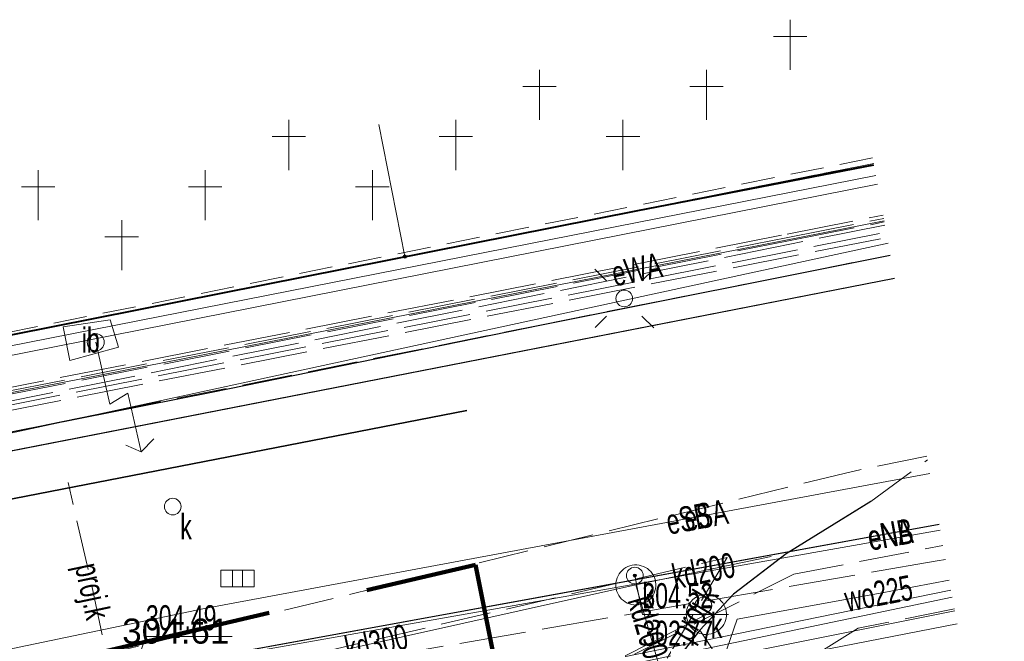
# Model space of a CAD drawing. Header units: metres. Extents: x 6567444 to 13135881, y 5574237 to 11149086.
# Tile 183 of 191: x 6567916 to 6567945, y 5574579 to 5574598. Entities that reach past the tile are written whole.
import ezdxf
from ezdxf.enums import TextEntityAlignment as Align

# ---------------------------------------------------------------- set-up
doc = ezdxf.new("R2010")
doc.units = ezdxf.units.M
for name, pattern in [('2.0_1.0', [3, 2, -1]), ('L_0_03', [1, 0.5, -0.5]), ('L_0_04', [1.5, 1, -0.5]), ('L_0_06', [2, 1.5, -0.5]), ('L_2_50', [2.5, 2, -0.5])]:
    doc.linetypes.add(name, pattern=pattern)
for name, color, linetype, lineweight in [('EGB_DzialkaEwidencyjna', 7, 'Continuous', 18), ('EGB_Klasouzytek', 92, 'Continuous', 18), ('EGB_KonturUzytkuGruntowego', 92, 'Continuous', 18), ('EGB_PunktGraniczny', 7, 'Continuous', 18), ('GES_InneUrzadzeniaTowarzyszace', 7, 'Continuous', 18), ('GES_InneUrzadzeniaTowarzyszace_P', 7, 'Continuous', 18), ('GES_PrzewodElektroenergetyczny', 1, 'Continuous', 18), ('GES_PrzewodElektroenergetyczny_Projektowany', 7, 'Continuous', 18), ('GES_PrzewodKanalizacyjny', 36, 'Continuous', 18), ('GES_PrzewodKanalizacyjny_Projektowany', 7, 'Continuous', 18), ('GES_PrzewodTelekomunikacyjny', 30, 'Continuous', 18), ('GES_PrzewodWodociagowy', 5, 'Continuous', 18), ('GES_Rzedna', 7, 'Continuous', 18), ('GES_UrzadzeniaSiecElektroenergetyczna_P', 7, 'Continuous', 18), ('GES_UrzadzeniaSiecKanalizacyjna_P', 7, 'Continuous', 18), ('KR_ObiektKarto', 7, 'Continuous', 18), ('MP_LINIE_REGULAC', 135, 'Continuous', 40), ('OT_Budowle', 7, 'Continuous', 18), ('OT_Komunikacja', 7, 'Continuous', 18), ('OT_ZagospodarowanieTerenu', 7, 'Continuous', 18), ('OTRS', 7, 'Continuous', 13), ('OTRS_O', 7, 'Continuous', 20), ('Z_ZAKRES', 214, 'Continuous', 90)]:
    doc.layers.add(name, color=color, linetype=linetype, lineweight=lineweight)
doc.styles.add('BDOT', font='arial.ttf', dxfattribs={"width": 0.9})
doc.styles.get("Standard").update_dxf_attribs({"font": 'arial.ttf'})

# ---------------------------------------------------------------- blocks, each defined once
blk = doc.blocks.new('L_0_02_2')
at = {"color": 0}
blk.add_point((0, 0), dxfattribs=at)
blk = doc.blocks.new('L_0_02_1')
at = {"color": 0}
blk.add_point((0, 0), dxfattribs=at)
blk = doc.blocks.new('OTZC_S')
at = {"color": 0, "linetype": 'Continuous', "lineweight": 18, "flags": 128}
for points in [[(0, 3), (0, 0)], [(-1, 2), (1, 2)]]:
    blk.add_lwpolyline(points, dxfattribs=at)
blk = doc.blocks.new('EGPG_N')
at = {"linetype": 'Continuous', "lineweight": 13}
blk.add_hatch(color=0, dxfattribs=at).paths.add_polyline_path([(0, -0.1, 1), (0, 0.1, 1)])
at = {"color": 0, "linetype": 'Continuous', "lineweight": 13}
blk.add_circle((0, 0), 0.1, dxfattribs=at)
blk = doc.blocks.new('other_SUPY')
at = {"color": 0, "linetype": 'Continuous', "lineweight": 18, "flags": 128}
for points in [[(-1.2, 7), (-2.1, 6.4)], [(0, 0), (0, 3.8), (-1.2, 3.4), (-1.2, 7)], [(-1.2, 7), (-0.4, 6.4)]]:
    blk.add_lwpolyline(points, dxfattribs=at)
at = {"color": 0, "linetype": 'Continuous', "lineweight": 18}
blk.add_circle((0, 0), 0.51, dxfattribs=at)
blk = doc.blocks.new('other_SUPW_O')
at = {"color": 0, "linetype": 'Continuous', "lineweight": 18}
blk.add_circle((0, 0), 0.5, dxfattribs=at)
blk = doc.blocks.new('other_SUPS01_05')
at = {"linetype": 'Continuous', "lineweight": 13}
blk.add_hatch(color=0, dxfattribs=at).paths.add_polyline_path([(0, -0.091, 1), (0, 0.091, 1)])
at = {"color": 0, "linetype": 'Continuous', "lineweight": 13}
blk.add_circle((0, 0), 0.0906, dxfattribs=at)
blk = doc.blocks.new('other_SUEO')
at = {"color": 0, "linetype": 'Continuous', "lineweight": 18, "flags": 128}
for points in [[(-1.06, 1.06), (-1.76, 1.76)], [(1.76, 1.76), (1.06, 1.06)], [(-1.74, -1.74), (-1.06, -1.06)], [(1.06, -1.06), (1.76, -1.76)]]:
    blk.add_lwpolyline(points, dxfattribs=at)
at = {"color": 0, "linetype": 'Continuous', "lineweight": 18}
blk.add_circle((0, 0), 0.5, dxfattribs=at)
blk = doc.blocks.new('other_SUKK')
at = {"color": 0, "linetype": 'Continuous', "lineweight": 18, "flags": 128}
blk.add_lwpolyline([(1, 0.5), (1, -0.5), (-1, -0.5), (-1, 0.5), (1, 0.5)], close=True, dxfattribs=at)
for points in [[(-0.3, 0.5), (-0.3, -0.5)], [(0.3, 0.5), (0.3, -0.5)]]:
    blk.add_lwpolyline(points, dxfattribs=at)
blk = doc.blocks.new('OTRS')
at = {"layer": 'OTRS', "color": 0, "lineweight": -3, "const_width": 0.09}
blk.add_lwpolyline([(-0.045, 0, 1), (0.045, 0, 1)], format="xyb", close=True, dxfattribs=at)
at = {"layer": 'OTRS_O', "color": 0, "style": 'BDOT'}
blk.add_attdef('RZEDNA', (0.514, 0.515), '', height=1.5, dxfattribs=at)
blk = doc.blocks.new('_MDCP')
at = {"layer": 'EGB_DzialkaEwidencyjna', "linetype": 'CONTINUOUS', "lineweight": 18}
for p, q in [((6567927.24, 5574590.43), (6567926.461, 5574594.382)), ((6567926.461, 5574594.382), (6567927.24, 5574590.43)), ((6567927.24, 5574590.43), (6567941.268, 5574593.214)), ((6567941.268, 5574593.214), (6567927.24, 5574590.43)), ((6567844.36, 5574573.98), (6567927.24, 5574590.43)), ((6567848.19, 5574557.83), (6567844.36, 5574573.98)), ((6567870.09, 5574563.29), (6567848.19, 5574557.83))]:
    blk.add_line(p, q, dxfattribs=at)
at = {"layer": 'EGB_Klasouzytek', "lineweight": 18}
for points in [[(6567941.268, 5574593.214), (6567927.24, 5574590.43), (6567926.461, 5574594.382)], [(6567926.461, 5574594.382), (6567927.24, 5574590.43)], [(6567848.19, 5574557.83), (6567844.36, 5574573.98), (6567927.24, 5574590.43), (6567941.268, 5574593.214)], [(6567927.24, 5574590.43), (6567844.36, 5574573.98), (6567843.24, 5574578.729)]]:
    blk.add_lwpolyline(points, dxfattribs=at)
at = {"layer": 'EGB_KonturUzytkuGruntowego', "linetype": 'L_0_03', "lineweight": 18}
for points in [[(6567801.199, 5574570.822), (6567802.86, 5574569.02), (6567804.83, 5574568.19), (6567806.57, 5574567.77), (6567808.43, 5574567.42), (6567810.41, 5574567.57), (6567821.43, 5574569.65), (6567844.36, 5574573.98), (6567927.24, 5574590.43), (6567941.268, 5574593.214)], [(6567941.268, 5574593.214), (6567927.24, 5574590.43), (6567844.36, 5574573.98), (6567843.24, 5574578.729)]]:
    blk.add_lwpolyline(points, dxfattribs=at)
at = {"layer": 'EGB_PunktGraniczny'}
blk.add_point((6567927.24, 5574590.43), dxfattribs=at)
at = {"layer": 'GES_InneUrzadzeniaTowarzyszace', "color": 36, "linetype": 'Continuous', "lineweight": 18, "flags": 128}
for points in [[(6567934.089, 5574580.003), (6567934.022, 5574580.014), (6567933.956, 5574580.033), (6567933.892, 5574580.059), (6567933.832, 5574580.091), (6567933.776, 5574580.131), (6567933.725, 5574580.177), (6567933.68, 5574580.228), (6567933.64, 5574580.284), (6567933.607, 5574580.344), (6567933.582, 5574580.408), (6567933.564, 5574580.474), (6567933.553, 5574580.541), (6567933.55, 5574580.61), (6567933.555, 5574580.678), (6567933.568, 5574580.745), (6567933.588, 5574580.811), (6567933.616, 5574580.873), (6567933.65, 5574580.933), (6567933.692, 5574580.987), (6567933.739, 5574581.037), (6567933.791, 5574581.081), (6567933.848, 5574581.119), (6567933.909, 5574581.15), (6567933.974, 5574581.174), (6567934.04, 5574581.19), (6567934.108, 5574581.199), (6567934.177, 5574581.2), (6567934.245, 5574581.193), (6567934.312, 5574581.178), (6567934.376, 5574581.156), (6567934.438, 5574581.126), (6567934.496, 5574581.09), (6567934.55, 5574581.047), (6567934.598, 5574580.999), (6567934.641, 5574580.945), (6567934.677, 5574580.887), (6567934.706, 5574580.825), (6567934.728, 5574580.76), (6567934.743, 5574580.693), (6567934.749, 5574580.625), (6567934.748, 5574580.557), (6567934.74, 5574580.489), (6567934.723, 5574580.422), (6567934.699, 5574580.358), (6567934.668, 5574580.297), (6567934.63, 5574580.24), (6567934.586, 5574580.188), (6567934.536, 5574580.141), (6567934.481, 5574580.1), (6567934.422, 5574580.065), (6567934.359, 5574580.038), (6567934.293, 5574580.018), (6567934.226, 5574580.005), (6567934.158, 5574580)], [(6567936.199, 5574579.123), (6567936.132, 5574579.134), (6567936.066, 5574579.153), (6567936.002, 5574579.179), (6567935.942, 5574579.211), (6567935.886, 5574579.251), (6567935.835, 5574579.297), (6567935.79, 5574579.348), (6567935.75, 5574579.404), (6567935.717, 5574579.464), (6567935.692, 5574579.528), (6567935.674, 5574579.594), (6567935.663, 5574579.661), (6567935.66, 5574579.73), (6567935.665, 5574579.798), (6567935.678, 5574579.865), (6567935.698, 5574579.931), (6567935.726, 5574579.993), (6567935.76, 5574580.053), (6567935.802, 5574580.107), (6567935.849, 5574580.157), (6567935.901, 5574580.201), (6567935.958, 5574580.239), (6567936.019, 5574580.27), (6567936.084, 5574580.294), (6567936.15, 5574580.31), (6567936.218, 5574580.319), (6567936.287, 5574580.32), (6567936.355, 5574580.313), (6567936.422, 5574580.298), (6567936.486, 5574580.276), (6567936.548, 5574580.246), (6567936.606, 5574580.21), (6567936.66, 5574580.167), (6567936.708, 5574580.119), (6567936.751, 5574580.065), (6567936.787, 5574580.007), (6567936.816, 5574579.945), (6567936.838, 5574579.88), (6567936.853, 5574579.813), (6567936.859, 5574579.745), (6567936.858, 5574579.677), (6567936.85, 5574579.609), (6567936.833, 5574579.542), (6567936.809, 5574579.478), (6567936.778, 5574579.417), (6567936.74, 5574579.36), (6567936.696, 5574579.308), (6567936.646, 5574579.261), (6567936.591, 5574579.22), (6567936.532, 5574579.185), (6567936.469, 5574579.158), (6567936.403, 5574579.138), (6567936.336, 5574579.125), (6567936.268, 5574579.12)]]:
    blk.add_lwpolyline(points, close=True, dxfattribs=at)
at = {"layer": 'GES_PrzewodElektroenergetyczny', "color": 1, "linetype": 'Continuous', "lineweight": 18}
for points in [[(6567854.441, 5574575.414), (6567856.874, 5574575.978), (6567862.006, 5574576.919), (6567870.963, 5574578.849), (6567902.742, 5574585.189), (6567914.018, 5574587.483), (6567941.332, 5574592.856)], [(6567941.38, 5574592.595), (6567902.361, 5574584.882), (6567889.885, 5574582.404), (6567876.293, 5574579.69), (6567870.773, 5574578.604), (6567862.051, 5574576.703), (6567858.921, 5574575.516)], [(6567843.851, 5574572.022), (6567846.504, 5574572.507), (6567904.056, 5574584.117), (6567941.577, 5574591.503)], [(6567941.7, 5574590.826), (6567913.546, 5574584.736), (6567896.457, 5574581.162), (6567869.797, 5574575.977), (6567836.168, 5574569.49), (6567832.242, 5574569.66), (6567816.374, 5574566.316), (6567813.013, 5574566.911), (6567806.73, 5574571.862)], [(6567880.97, 5574577.88), (6567941.889, 5574589.782)], [(6567880.97, 5574577.88), (6567941.889, 5574589.782)], [(6567881.006, 5574577.874), (6567941.891, 5574589.768)], [(6567883.78, 5574572.13), (6567885.17, 5574572.41), (6567887.27, 5574572.5), (6567892.06, 5574574.15), (6567906.27, 5574576.77), (6567921.24, 5574579.9), (6567942.947, 5574583.937)], [(6567885.17, 5574572.41), (6567892.06, 5574574.15), (6567906.27, 5574576.77), (6567921.24, 5574579.9), (6567942.947, 5574583.937)], [(6567943.254, 5574582.239), (6567909.127, 5574576.204), (6567889.67, 5574572.763), (6567874.092, 5574569.903), (6567866.549, 5574568.127), (6567863.2, 5574565.721), (6567847.979, 5574563.389), (6567834.386, 5574560.54), (6567829.197, 5574557.801), (6567825.396, 5574554.557), (6567825.286, 5574554.465), (6567823.983, 5574553.351), (6567823.887, 5574553.328), (6567823.56, 5574553.266), (6567822.367, 5574553.026), (6567822.149, 5574553.016), (6567821.707, 5574552.996), (6567817.963, 5574552.826), (6567817.484, 5574552.804), (6567812.181, 5574552.562), (6567800.221, 5574552.715), (6567799.811, 5574552.733), (6567793.499, 5574551.393)], [(6567867.94, 5574568.33), (6567873.881, 5574569.658), (6567880.075, 5574570.908), (6567909.127, 5574576.204), (6567943.222, 5574582.416)], [(6567867.94, 5574568.33), (6567873.911, 5574569.652), (6567880.105, 5574570.902), (6567928.942, 5574579.805), (6567930.594, 5574580.106), (6567943.224, 5574582.408)], [(6567943.578, 5574580.45), (6567880.22, 5574567.52)], [(6567943.578, 5574580.45), (6567880.22, 5574567.52)], [(6567838.664, 5574557.463), (6567839.429, 5574557.634), (6567846.812, 5574559.385), (6567851.645, 5574560.446), (6567868.123, 5574564.188), (6567878.034, 5574566.506), (6567891.189, 5574569.42), (6567902.264, 5574571.789), (6567930.529, 5574577.195), (6567943.691, 5574579.824)]]:
    blk.add_lwpolyline(points, dxfattribs=at)
at = {"layer": 'GES_PrzewodElektroenergetyczny_Projektowany', "color": 1, "linetype": 'L_2_50', "lineweight": 18}
for points in [[(6567835.82, 5574577.334), (6567836.49, 5574576.76), (6567840.91, 5574573.83), (6567846.45, 5574572.91), (6567907.11, 5574584.87), (6567938.68, 5574591.1), (6567941.548, 5574591.666)], [(6567941.601, 5574591.372), (6567938.76, 5574590.8), (6567914.57, 5574585.93), (6567846.504, 5574572.507), (6567844.52, 5574571.99), (6567821.82, 5574566.24), (6567812.21, 5574565.66), (6567801.39, 5574565.29), (6567790.924, 5574562.714)], [(6567835.57, 5574577.287), (6567836.36, 5574576.61), (6567840.84, 5574573.64), (6567846.51, 5574572.71), (6567910.21, 5574585.28), (6567938.72, 5574590.9), (6567941.584, 5574591.465)], [(6567835.687, 5574577.309), (6567836.42, 5574576.68), (6567840.87, 5574573.74), (6567846.47, 5574572.81), (6567910.19, 5574585.38), (6567938.7, 5574591), (6567941.566, 5574591.566)], [(6567836.71, 5574574.06), (6567839.44, 5574572.75), (6567846.51, 5574571.6), (6567864.66, 5574574.57), (6567902.69, 5574583.47), (6567941.64, 5574591.154)], [(6567836.75, 5574573.88), (6567839.39, 5574572.61), (6567846.51, 5574571.44), (6567864.69, 5574574.42), (6567902.72, 5574583.32), (6567941.668, 5574591.002)], [(6567943.412, 5574581.367), (6567943.17, 5574581.32), (6567913.09, 5574576.12), (6567888.01, 5574572.01), (6567877.14, 5574569.91), (6567875.36, 5574567.7), (6567875.01, 5574566.91), (6567863.39, 5574564.59), (6567846.75, 5574561.93), (6567839.02, 5574560.65), (6567829.79, 5574558.45), (6567816.07, 5574555.81), (6567793.454, 5574551.595)]]:
    blk.add_lwpolyline(points, dxfattribs=at)
at = {"layer": 'GES_PrzewodKanalizacyjny', "color": 36, "linetype": 'Continuous', "lineweight": 18, "flags": 128}
for points in [[(6567938.2, 5574581.45), (6567934.15, 5574580.6)], [(6567934.15, 5574580.6), (6567918.62, 5574577.14)], [(6567934.15, 5574580.6), (6567934.88, 5574578.07)], [(6567936.26, 5574579.72), (6567921.631, 5574572.271)]]:
    blk.add_lwpolyline(points, dxfattribs=at)
at = {"layer": 'GES_PrzewodKanalizacyjny_Projektowany', "color": 36, "linetype": 'L_0_06', "lineweight": 18, "flags": 128}
for points in [[(6567918.59, 5574577.15), (6567917.83, 5574580.76), (6567917.16, 5574583.67)], [(6567936.88, 5574581.42), (6567934.91, 5574578.11)]]:
    blk.add_lwpolyline(points, dxfattribs=at)
at = {"layer": 'GES_PrzewodKanalizacyjny_Projektowany', "color": 36, "linetype": 'L_0_06', "lineweight": 18}
for points in [[(6567796.266, 5574539.236), (6567832.48, 5574547.32), (6567854.13, 5574556.3), (6567878.83, 5574561.85), (6567921.59, 5574572.26), (6567938.88, 5574580.92), (6567943.337, 5574581.783)], [(6567802.897, 5574571.142), (6567804.15, 5574570.77), (6567822.57, 5574570.72), (6567823.94, 5574565.73), (6567834.83, 5574555.79), (6567851.21, 5574561.61), (6567874.07, 5574567.2), (6567898.27, 5574572.78), (6567918.59, 5574577.15), (6567936.88, 5574581.42)]]:
    blk.add_lwpolyline(points, dxfattribs=at)
at = {"layer": 'GES_PrzewodTelekomunikacyjny', "color": 30, "linetype": 'Continuous', "lineweight": 18}
for points in [[(6567943.617, 5574580.235), (6567928.625, 5574577.107), (6567926.389, 5574577.084), (6567901.645, 5574572.089), (6567892.736, 5574570.263), (6567886.856, 5574570.805)], [(6567943.761, 5574579.441), (6567935.678, 5574577.863), (6567928.387, 5574576.441)]]:
    blk.add_lwpolyline(points, dxfattribs=at)
at = {"layer": 'GES_PrzewodWodociagowy', "color": 5, "linetype": 'Continuous', "lineweight": 18}
blk.add_lwpolyline([(6567933.69, 5574572.61), (6567934.41, 5574572.79), (6567936.88, 5574578.71), (6567937.18, 5574579.58), (6567941.41, 5574580.35), (6567943.524, 5574580.749)], dxfattribs=at)
at = {"layer": 'GES_Rzedna', "color": 7, "linetype": 'Continuous', "lineweight": 13, "flags": 128}
for points in [[(6567936.923, 5574579.718), (6567934.345, 5574579.718), (6567934.12, 5574580.88)], [(6567922.066, 5574579.058), (6567919.488, 5574579.058), (6567918.706, 5574576.81)]]:
    blk.add_lwpolyline(points, dxfattribs=at)
at = {"layer": 'MP_LINIE_REGULAC', "linetype": 'Continuous'}
blk.add_lwpolyline([(6567844.36, 5574573.98), (6567934.21, 5574591.81), (6567941.275, 5574593.175)], dxfattribs=at)
at = {"layer": 'OT_Budowle', "color": 7, "linetype": 'Continuous', "lineweight": 18, "flags": 128}
blk.add_lwpolyline([(6567918.42, 5574588.54), (6567918.67, 5574587.72), (6567917.21, 5574587.32), (6567917.01, 5574588.33)], close=True, dxfattribs=at)
at = {"layer": 'OT_Komunikacja', "color": 7, "linetype": 'L_0_06', "lineweight": 18}
for points in [[(6567942.853, 5574584.454), (6567940.68, 5574584.01), (6567940.636, 5574584.001), (6567918.52, 5574578.59)], [(6567874.02, 5574577.02), (6567892.11, 5574580.6), (6567914.54, 5574585), (6567931.33, 5574588.39), (6567941.764, 5574590.47)], [(6567943.681, 5574579.884), (6567941.661, 5574579.48), (6567940.8, 5574579.31), (6567937.41, 5574577.176), (6567936.068, 5574579.252), (6567937.072, 5574580.324), (6567938.645, 5574581.53), (6567941.18, 5574583.103), (6567942.874, 5574584.342)]]:
    blk.add_lwpolyline(points, dxfattribs=at)
at = {"layer": 'OT_Komunikacja', "color": 7, "linetype": 'Continuous', "lineweight": 25}
blk.add_lwpolyline([(6567854.93, 5574573.143), (6567914.54, 5574585), (6567921.452, 5574586.376), (6567931.33, 5574588.39), (6567941.764, 5574590.47)], dxfattribs=at)
at = {"layer": 'OT_Komunikacja', "color": 7, "linetype": 'Continuous', "lineweight": 35, "flags": 128}
blk.add_lwpolyline([(6567855.267, 5574571.468), (6567876.105, 5574575.485), (6567894.87, 5574579.39), (6567914.46, 5574582.98), (6567929.09, 5574585.82)], dxfattribs=at)
at = {"layer": 'OT_Komunikacja', "color": 7, "linetype": 'Continuous', "lineweight": 25, "flags": 128}
blk.add_lwpolyline([(6567941.18, 5574583.103), (6567938.645, 5574581.53), (6567937.072, 5574580.324), (6567936.068, 5574579.252), (6567935.057, 5574577.956)], dxfattribs=at)
at = {"layer": 'OT_Komunikacja', "color": 7, "linetype": 'L_0_04', "lineweight": 18, "flags": 128}
blk.add_lwpolyline([(6567932.764, 5574571.191), (6567933.236, 5574573.791), (6567934.068, 5574576.226), (6567935.057, 5574577.956), (6567936.068, 5574579.252), (6567937.41, 5574577.176), (6567937.165, 5574576.599), (6567935.94, 5574574.207), (6567937.598, 5574565.706), (6567949.198, 5574505.377), (6567949.626, 5574503.011), (6567950.592, 5574497.882), (6567953.228, 5574484.471), (6567950.887, 5574485.819), (6567934.801, 5574567.894), (6567933.063, 5574567.551), (6567932.756, 5574569.563)], close=True, dxfattribs=at)
at = {"layer": 'OT_ZagospodarowanieTerenu', "color": 7, "linetype": 'L_0_04', "lineweight": 18}
blk.add_lwpolyline([(6567941.236, 5574593.386), (6567890.367, 5574583.106), (6567889.432, 5574587.417)], dxfattribs=at)
at = {"layer": 'Z_ZAKRES', "linetype": '2.0_1.0', "lineweight": 140, "ltscale": 3}
blk.add_lwpolyline([(6567820.407, 5574555.719), (6567847.232, 5574561.997), (6567929.356, 5574581.206), (6567956.443, 5574443.911), (6567955.827, 5574425.481), (6567951.015, 5574407.07), (6567933.777, 5574381.866), (6567907.312, 5574367.318), (6567855.739, 5574355.65), (6567852.582, 5574378.747), (6567848.105, 5574411.572), (6567841.693, 5574438.994), (6567818.946, 5574517.253)], close=True, dxfattribs=at)
at = {"layer": 'EGB_DzialkaEwidencyjna', "linetype": 'Continuous', "xscale": 0.5, "yscale": 0.5, "zscale": 0.5}
for name, rotation in [('L_0_02_2', 101.15), ('L_0_02_1', 191.23), ('L_0_02_2', 11.23), ('L_0_02_1', 101.15), ('L_0_02_2', 191.23), ('L_0_02_1', 11.23)]:
    blk.add_blockref(name, (6567927.24, 5574590.43), dxfattribs=dict(at, rotation=rotation))
at = {"layer": 'EGB_PunktGraniczny', "linetype": 'Continuous', "xscale": 0.5, "yscale": 0.5, "zscale": 0.5}
blk.add_blockref('EGPG_N', (6567927.24, 5574590.43), dxfattribs=at)
at = {"layer": 'GES_InneUrzadzeniaTowarzyszace_P', "linetype": 'Continuous', "xscale": 0.5, "yscale": 0.5, "zscale": 0.5, "rotation": 192.8243981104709}
blk.add_blockref('other_SUPY', (6567917.988, 5574587.864), dxfattribs=at)
at = {"layer": 'GES_InneUrzadzeniaTowarzyszace_P', "linetype": 'Continuous', "xscale": 0.5, "yscale": 0.5, "zscale": 0.5}
for p in [(6567920.292, 5574582.946), (6567934.12, 5574580.88), (6567936.17, 5574579.99)]:
    blk.add_blockref('other_SUPW_O', p, dxfattribs=at)
at = {"layer": 'GES_Rzedna', "color": 36, "linetype": 'Continuous', "xscale": 0.5, "yscale": 0.5, "zscale": 0.5}
blk.add_blockref('other_SUPS01_05', (6567934.12, 5574580.88), dxfattribs=at)
at = {"layer": 'GES_UrzadzeniaSiecElektroenergetyczna_P', "linetype": 'Continuous', "xscale": 0.5, "yscale": 0.5, "zscale": 0.5}
blk.add_blockref('other_SUEO', (6567933.804, 5574589.175), dxfattribs=at)
at = {"layer": 'GES_UrzadzeniaSiecKanalizacyjna_P', "color": 36, "linetype": 'Continuous', "xscale": 0.5, "yscale": 0.5, "zscale": 0.5}
blk.add_blockref('other_SUKK', (6567922.23, 5574580.79), dxfattribs=at)
at = {"layer": 'KR_ObiektKarto', "linetype": 'Continuous', "xscale": 0.5, "yscale": 0.5, "zscale": 0.5}
for p in [(6567938.765, 5574596.019), (6567931.265, 5574594.519), (6567936.265, 5574594.519), (6567923.765, 5574593.019), (6567928.765, 5574593.019), (6567933.765, 5574593.019), (6567916.265, 5574591.519), (6567921.265, 5574591.519), (6567926.265, 5574591.519), (6567918.765, 5574590.019)]:
    blk.add_blockref('OTZC_S', p, dxfattribs=at)
at = {"layer": 'OTRS', "xscale": 0.5, "yscale": 0.5, "zscale": 0.5}
blk.add_blockref('OTRS', (6567918.524, 5574578.587, 304.605), dxfattribs=at).add_auto_attribs({'RZEDNA': '304.61'})
at = {"layer": 'GES_InneUrzadzeniaTowarzyszace_P', "color": 7, "lineweight": 15, "width": 0.66}
for p in [(6567920.517, 5574582.721), (6567934.345, 5574580.655), (6567936.395, 5574579.765)]:
    blk.add_text('k', height=0.75, dxfattribs=at).set_placement(p, align=Align.TOP_LEFT)
at = {"layer": 'GES_PrzewodElektroenergetyczny', "color": 1, "lineweight": 15, "width": 0.66}
for s, rotation, p in [('eWA', -348.9, (6567934.182, 5574590.047)), ('eSB', -349.5, (6567935.712, 5574582.591)), ('eSA', -349.5, (6567936.243, 5574582.69)), ('eNB', 10.3, (6567941.772, 5574582.112)), ('eNA', 10.3, (6567941.756, 5574582.117))]:
    blk.add_text(s, height=0.75, rotation=rotation, dxfattribs=at).set_placement(p, align=Align.MIDDLE_CENTER)
at = {"layer": 'GES_PrzewodKanalizacyjny', "color": 36, "lineweight": 15, "width": 0.66}
for s, rotation, p in [('kd200', -348.1, (6567936.175, 5574581.025)), ('kd200', -73.9, (6567934.515, 5574579.335)), ('kd300', -347.4, (6567926.385, 5574578.87))]:
    blk.add_text(s, height=0.75, rotation=rotation, dxfattribs=at).set_placement(p, align=Align.MIDDLE_CENTER)
at = {"layer": 'GES_PrzewodKanalizacyjny_Projektowany', "color": 36, "lineweight": 15, "width": 0.66}
for rotation, p in [(-78.1, (6567917.902, 5574580.416)), (-300.8, (6567935.895, 5574579.765))]:
    blk.add_text('proj.k', height=0.75, rotation=rotation, dxfattribs=at).set_placement(p, align=Align.MIDDLE_CENTER)
at = {"layer": 'GES_PrzewodWodociagowy', "color": 5, "lineweight": 15, "width": 0.66}
blk.add_text('wo225', height=0.75, rotation=-349.3, dxfattribs=at).set_placement((6567941.41, 5574580.35), align=Align.MIDDLE_CENTER)
at = {"layer": 'GES_Rzedna', "color": 36, "lineweight": 15, "width": 0.66}
for s, p in [('304.52', (6567934.345, 5574580.655)), ('302.77', (6567934.345, 5574579.53))]:
    blk.add_text(s, height=0.75, rotation=-360, dxfattribs=at).set_placement(p, align=Align.TOP_LEFT)
blk.add_text('304.49', height=0.75, dxfattribs=at).set_placement((6567919.488, 5574579.995), align=Align.TOP_LEFT)
at = {"layer": 'OT_Budowle', "color": 7, "lineweight": 15, "width": 0.66}
blk.add_text('ib', height=0.75, dxfattribs=at).set_placement((6567917.84, 5574587.93), align=Align.MIDDLE_CENTER)
blk = doc.blocks.new('GE.I.6640.1.468.2024_MDCP_dodatkowe pomiary_12.03.2026')
at = {"layer": 'EGB_DzialkaEwidencyjna', "linetype": 'CONTINUOUS', "lineweight": 18}
for p, q in [((6567927.24, 5574590.43), (6567926.461, 5574594.382)), ((6567926.461, 5574594.382), (6567927.24, 5574590.43)), ((6567927.24, 5574590.43), (6567941.268, 5574593.214)), ((6567941.268, 5574593.214), (6567927.24, 5574590.43)), ((6567844.36, 5574573.98), (6567927.24, 5574590.43)), ((6567848.19, 5574557.83), (6567844.36, 5574573.98)), ((6567870.09, 5574563.29), (6567848.19, 5574557.83))]:
    blk.add_line(p, q, dxfattribs=at)
at = {"layer": 'EGB_Klasouzytek', "lineweight": 18}
for points in [[(6567941.268, 5574593.214), (6567927.24, 5574590.43), (6567926.461, 5574594.382)], [(6567926.461, 5574594.382), (6567927.24, 5574590.43)], [(6567848.19, 5574557.83), (6567844.36, 5574573.98), (6567927.24, 5574590.43), (6567941.268, 5574593.214)], [(6567927.24, 5574590.43), (6567844.36, 5574573.98), (6567843.24, 5574578.729)]]:
    blk.add_lwpolyline(points, dxfattribs=at)
at = {"layer": 'EGB_KonturUzytkuGruntowego', "linetype": 'L_0_03', "lineweight": 18}
for points in [[(6567801.199, 5574570.822), (6567802.86, 5574569.02), (6567804.83, 5574568.19), (6567806.57, 5574567.77), (6567808.43, 5574567.42), (6567810.41, 5574567.57), (6567821.43, 5574569.65), (6567844.36, 5574573.98), (6567927.24, 5574590.43), (6567941.268, 5574593.214)], [(6567941.268, 5574593.214), (6567927.24, 5574590.43), (6567844.36, 5574573.98), (6567843.24, 5574578.729)]]:
    blk.add_lwpolyline(points, dxfattribs=at)
at = {"layer": 'EGB_PunktGraniczny'}
blk.add_point((6567927.24, 5574590.43), dxfattribs=at)
at = {"layer": 'GES_InneUrzadzeniaTowarzyszace', "color": 36, "linetype": 'Continuous', "lineweight": 18, "flags": 128}
for points in [[(6567934.089, 5574580.003), (6567934.022, 5574580.014), (6567933.956, 5574580.033), (6567933.892, 5574580.059), (6567933.832, 5574580.091), (6567933.776, 5574580.131), (6567933.725, 5574580.177), (6567933.68, 5574580.228), (6567933.64, 5574580.284), (6567933.607, 5574580.344), (6567933.582, 5574580.408), (6567933.564, 5574580.474), (6567933.553, 5574580.541), (6567933.55, 5574580.61), (6567933.555, 5574580.678), (6567933.568, 5574580.745), (6567933.588, 5574580.811), (6567933.616, 5574580.873), (6567933.65, 5574580.933), (6567933.692, 5574580.987), (6567933.739, 5574581.037), (6567933.791, 5574581.081), (6567933.848, 5574581.119), (6567933.909, 5574581.15), (6567933.974, 5574581.174), (6567934.04, 5574581.19), (6567934.108, 5574581.199), (6567934.177, 5574581.2), (6567934.245, 5574581.193), (6567934.312, 5574581.178), (6567934.376, 5574581.156), (6567934.438, 5574581.126), (6567934.496, 5574581.09), (6567934.55, 5574581.047), (6567934.598, 5574580.999), (6567934.641, 5574580.945), (6567934.677, 5574580.887), (6567934.706, 5574580.825), (6567934.728, 5574580.76), (6567934.743, 5574580.693), (6567934.749, 5574580.625), (6567934.748, 5574580.557), (6567934.74, 5574580.489), (6567934.723, 5574580.422), (6567934.699, 5574580.358), (6567934.668, 5574580.297), (6567934.63, 5574580.24), (6567934.586, 5574580.188), (6567934.536, 5574580.141), (6567934.481, 5574580.1), (6567934.422, 5574580.065), (6567934.359, 5574580.038), (6567934.293, 5574580.018), (6567934.226, 5574580.005), (6567934.158, 5574580)], [(6567936.199, 5574579.123), (6567936.132, 5574579.134), (6567936.066, 5574579.153), (6567936.002, 5574579.179), (6567935.942, 5574579.211), (6567935.886, 5574579.251), (6567935.835, 5574579.297), (6567935.79, 5574579.348), (6567935.75, 5574579.404), (6567935.717, 5574579.464), (6567935.692, 5574579.528), (6567935.674, 5574579.594), (6567935.663, 5574579.661), (6567935.66, 5574579.73), (6567935.665, 5574579.798), (6567935.678, 5574579.865), (6567935.698, 5574579.931), (6567935.726, 5574579.993), (6567935.76, 5574580.053), (6567935.802, 5574580.107), (6567935.849, 5574580.157), (6567935.901, 5574580.201), (6567935.958, 5574580.239), (6567936.019, 5574580.27), (6567936.084, 5574580.294), (6567936.15, 5574580.31), (6567936.218, 5574580.319), (6567936.287, 5574580.32), (6567936.355, 5574580.313), (6567936.422, 5574580.298), (6567936.486, 5574580.276), (6567936.548, 5574580.246), (6567936.606, 5574580.21), (6567936.66, 5574580.167), (6567936.708, 5574580.119), (6567936.751, 5574580.065), (6567936.787, 5574580.007), (6567936.816, 5574579.945), (6567936.838, 5574579.88), (6567936.853, 5574579.813), (6567936.859, 5574579.745), (6567936.858, 5574579.677), (6567936.85, 5574579.609), (6567936.833, 5574579.542), (6567936.809, 5574579.478), (6567936.778, 5574579.417), (6567936.74, 5574579.36), (6567936.696, 5574579.308), (6567936.646, 5574579.261), (6567936.591, 5574579.22), (6567936.532, 5574579.185), (6567936.469, 5574579.158), (6567936.403, 5574579.138), (6567936.336, 5574579.125), (6567936.268, 5574579.12)]]:
    blk.add_lwpolyline(points, close=True, dxfattribs=at)
at = {"layer": 'GES_PrzewodElektroenergetyczny', "color": 1, "linetype": 'Continuous', "lineweight": 18}
for points in [[(6567854.441, 5574575.414), (6567856.874, 5574575.978), (6567862.006, 5574576.919), (6567870.963, 5574578.849), (6567902.742, 5574585.189), (6567914.018, 5574587.483), (6567941.332, 5574592.856)], [(6567941.38, 5574592.595), (6567902.361, 5574584.882), (6567889.885, 5574582.404), (6567876.293, 5574579.69), (6567870.773, 5574578.604), (6567862.051, 5574576.703), (6567858.921, 5574575.516)], [(6567843.851, 5574572.022), (6567846.504, 5574572.507), (6567904.056, 5574584.117), (6567941.577, 5574591.503)], [(6567941.7, 5574590.826), (6567913.546, 5574584.736), (6567896.457, 5574581.162), (6567869.797, 5574575.977), (6567836.168, 5574569.49), (6567832.242, 5574569.66), (6567816.374, 5574566.316), (6567813.013, 5574566.911), (6567806.73, 5574571.862)], [(6567880.97, 5574577.88), (6567941.889, 5574589.782)], [(6567880.97, 5574577.88), (6567941.889, 5574589.782)], [(6567881.006, 5574577.874), (6567941.891, 5574589.768)], [(6567883.78, 5574572.13), (6567885.17, 5574572.41), (6567887.27, 5574572.5), (6567892.06, 5574574.15), (6567906.27, 5574576.77), (6567921.24, 5574579.9), (6567942.947, 5574583.937)], [(6567885.17, 5574572.41), (6567892.06, 5574574.15), (6567906.27, 5574576.77), (6567921.24, 5574579.9), (6567942.947, 5574583.937)], [(6567943.254, 5574582.239), (6567909.127, 5574576.204), (6567889.67, 5574572.763), (6567874.092, 5574569.903), (6567866.549, 5574568.127), (6567863.2, 5574565.721), (6567847.979, 5574563.389), (6567834.386, 5574560.54), (6567829.197, 5574557.801), (6567825.396, 5574554.557), (6567825.286, 5574554.465), (6567823.983, 5574553.351), (6567823.887, 5574553.328), (6567823.56, 5574553.266), (6567822.367, 5574553.026), (6567822.149, 5574553.016), (6567821.707, 5574552.996), (6567817.963, 5574552.826), (6567817.484, 5574552.804), (6567812.181, 5574552.562), (6567800.221, 5574552.715), (6567799.811, 5574552.733), (6567793.499, 5574551.393)], [(6567867.94, 5574568.33), (6567873.881, 5574569.658), (6567880.075, 5574570.908), (6567909.127, 5574576.204), (6567943.222, 5574582.416)], [(6567867.94, 5574568.33), (6567873.911, 5574569.652), (6567880.105, 5574570.902), (6567928.942, 5574579.805), (6567930.594, 5574580.106), (6567943.224, 5574582.408)], [(6567943.578, 5574580.45), (6567880.22, 5574567.52)], [(6567943.578, 5574580.45), (6567880.22, 5574567.52)], [(6567838.664, 5574557.463), (6567839.429, 5574557.634), (6567846.812, 5574559.385), (6567851.645, 5574560.446), (6567868.123, 5574564.188), (6567878.034, 5574566.506), (6567891.189, 5574569.42), (6567902.264, 5574571.789), (6567930.529, 5574577.195), (6567943.691, 5574579.824)]]:
    blk.add_lwpolyline(points, dxfattribs=at)
at = {"layer": 'GES_PrzewodElektroenergetyczny_Projektowany', "color": 1, "linetype": 'L_2_50', "lineweight": 18}
for points in [[(6567835.82, 5574577.334), (6567836.49, 5574576.76), (6567840.91, 5574573.83), (6567846.45, 5574572.91), (6567907.11, 5574584.87), (6567938.68, 5574591.1), (6567941.548, 5574591.666)], [(6567941.601, 5574591.372), (6567938.76, 5574590.8), (6567914.57, 5574585.93), (6567846.504, 5574572.507), (6567844.52, 5574571.99), (6567821.82, 5574566.24), (6567812.21, 5574565.66), (6567801.39, 5574565.29), (6567790.924, 5574562.714)], [(6567835.57, 5574577.287), (6567836.36, 5574576.61), (6567840.84, 5574573.64), (6567846.51, 5574572.71), (6567910.21, 5574585.28), (6567938.72, 5574590.9), (6567941.584, 5574591.465)], [(6567835.687, 5574577.309), (6567836.42, 5574576.68), (6567840.87, 5574573.74), (6567846.47, 5574572.81), (6567910.19, 5574585.38), (6567938.7, 5574591), (6567941.566, 5574591.566)], [(6567836.71, 5574574.06), (6567839.44, 5574572.75), (6567846.51, 5574571.6), (6567864.66, 5574574.57), (6567902.69, 5574583.47), (6567941.64, 5574591.154)], [(6567836.75, 5574573.88), (6567839.39, 5574572.61), (6567846.51, 5574571.44), (6567864.69, 5574574.42), (6567902.72, 5574583.32), (6567941.668, 5574591.002)], [(6567943.412, 5574581.367), (6567943.17, 5574581.32), (6567913.09, 5574576.12), (6567888.01, 5574572.01), (6567877.14, 5574569.91), (6567875.36, 5574567.7), (6567875.01, 5574566.91), (6567863.39, 5574564.59), (6567846.75, 5574561.93), (6567839.02, 5574560.65), (6567829.79, 5574558.45), (6567816.07, 5574555.81), (6567793.454, 5574551.595)]]:
    blk.add_lwpolyline(points, dxfattribs=at)
at = {"layer": 'GES_PrzewodKanalizacyjny', "color": 36, "linetype": 'Continuous', "lineweight": 18, "flags": 128}
for points in [[(6567938.2, 5574581.45), (6567934.15, 5574580.6)], [(6567934.15, 5574580.6), (6567918.62, 5574577.14)], [(6567934.15, 5574580.6), (6567934.88, 5574578.07)], [(6567936.26, 5574579.72), (6567921.631, 5574572.271)]]:
    blk.add_lwpolyline(points, dxfattribs=at)
at = {"layer": 'GES_PrzewodKanalizacyjny_Projektowany', "color": 36, "linetype": 'L_0_06', "lineweight": 18, "flags": 128}
for points in [[(6567918.59, 5574577.15), (6567917.83, 5574580.76), (6567917.16, 5574583.67)], [(6567936.88, 5574581.42), (6567934.91, 5574578.11)]]:
    blk.add_lwpolyline(points, dxfattribs=at)
at = {"layer": 'GES_PrzewodKanalizacyjny_Projektowany', "color": 36, "linetype": 'L_0_06', "lineweight": 18}
for points in [[(6567796.266, 5574539.236), (6567832.48, 5574547.32), (6567854.13, 5574556.3), (6567878.83, 5574561.85), (6567921.59, 5574572.26), (6567938.88, 5574580.92), (6567943.337, 5574581.783)], [(6567802.897, 5574571.142), (6567804.15, 5574570.77), (6567822.57, 5574570.72), (6567823.94, 5574565.73), (6567834.83, 5574555.79), (6567851.21, 5574561.61), (6567874.07, 5574567.2), (6567898.27, 5574572.78), (6567918.59, 5574577.15), (6567936.88, 5574581.42)]]:
    blk.add_lwpolyline(points, dxfattribs=at)
at = {"layer": 'GES_PrzewodTelekomunikacyjny', "color": 30, "linetype": 'Continuous', "lineweight": 18}
for points in [[(6567943.617, 5574580.235), (6567928.625, 5574577.107), (6567926.389, 5574577.084), (6567901.645, 5574572.089), (6567892.736, 5574570.263), (6567886.856, 5574570.805)], [(6567943.761, 5574579.441), (6567935.678, 5574577.863), (6567928.387, 5574576.441)]]:
    blk.add_lwpolyline(points, dxfattribs=at)
at = {"layer": 'GES_PrzewodWodociagowy', "color": 5, "linetype": 'Continuous', "lineweight": 18}
blk.add_lwpolyline([(6567933.69, 5574572.61), (6567934.41, 5574572.79), (6567936.88, 5574578.71), (6567937.18, 5574579.58), (6567941.41, 5574580.35), (6567943.524, 5574580.749)], dxfattribs=at)
at = {"layer": 'GES_Rzedna', "color": 7, "linetype": 'Continuous', "lineweight": 13, "flags": 128}
for points in [[(6567936.923, 5574579.718), (6567934.345, 5574579.718), (6567934.12, 5574580.88)], [(6567922.066, 5574579.058), (6567919.488, 5574579.058), (6567918.706, 5574576.81)]]:
    blk.add_lwpolyline(points, dxfattribs=at)
at = {"layer": 'MP_LINIE_REGULAC', "linetype": 'Continuous'}
blk.add_lwpolyline([(6567844.36, 5574573.98), (6567934.21, 5574591.81), (6567941.275, 5574593.175)], dxfattribs=at)
at = {"layer": 'OT_Budowle', "color": 7, "linetype": 'Continuous', "lineweight": 18, "flags": 128}
blk.add_lwpolyline([(6567918.42, 5574588.54), (6567918.67, 5574587.72), (6567917.21, 5574587.32), (6567917.01, 5574588.33)], close=True, dxfattribs=at)
at = {"layer": 'OT_Komunikacja', "color": 7, "linetype": 'L_0_06', "lineweight": 18}
for points in [[(6567942.853, 5574584.454), (6567940.68, 5574584.01), (6567940.636, 5574584.001), (6567918.52, 5574578.59)], [(6567874.02, 5574577.02), (6567892.11, 5574580.6), (6567914.54, 5574585), (6567931.33, 5574588.39), (6567941.764, 5574590.47)], [(6567943.681, 5574579.884), (6567941.661, 5574579.48), (6567940.8, 5574579.31), (6567937.41, 5574577.176), (6567936.068, 5574579.252), (6567937.072, 5574580.324), (6567938.645, 5574581.53), (6567941.18, 5574583.103), (6567942.874, 5574584.342)]]:
    blk.add_lwpolyline(points, dxfattribs=at)
at = {"layer": 'OT_Komunikacja', "color": 7, "linetype": 'Continuous', "lineweight": 25}
blk.add_lwpolyline([(6567854.93, 5574573.143), (6567914.54, 5574585), (6567921.452, 5574586.376), (6567931.33, 5574588.39), (6567941.764, 5574590.47)], dxfattribs=at)
at = {"layer": 'OT_Komunikacja', "color": 7, "linetype": 'Continuous', "lineweight": 35, "flags": 128}
blk.add_lwpolyline([(6567855.267, 5574571.468), (6567876.105, 5574575.485), (6567894.87, 5574579.39), (6567914.46, 5574582.98), (6567929.09, 5574585.82)], dxfattribs=at)
at = {"layer": 'OT_Komunikacja', "color": 7, "linetype": 'Continuous', "lineweight": 25, "flags": 128}
blk.add_lwpolyline([(6567941.18, 5574583.103), (6567938.645, 5574581.53), (6567937.072, 5574580.324), (6567936.068, 5574579.252), (6567935.057, 5574577.956)], dxfattribs=at)
at = {"layer": 'OT_Komunikacja', "color": 7, "linetype": 'L_0_04', "lineweight": 18, "flags": 128}
blk.add_lwpolyline([(6567932.764, 5574571.191), (6567933.236, 5574573.791), (6567934.068, 5574576.226), (6567935.057, 5574577.956), (6567936.068, 5574579.252), (6567937.41, 5574577.176), (6567937.165, 5574576.599), (6567935.94, 5574574.207), (6567937.598, 5574565.706), (6567949.198, 5574505.377), (6567949.626, 5574503.011), (6567950.592, 5574497.882), (6567953.228, 5574484.471), (6567950.887, 5574485.819), (6567934.801, 5574567.894), (6567933.063, 5574567.551), (6567932.756, 5574569.563)], close=True, dxfattribs=at)
at = {"layer": 'OT_ZagospodarowanieTerenu', "color": 7, "linetype": 'L_0_04', "lineweight": 18}
blk.add_lwpolyline([(6567941.236, 5574593.386), (6567890.367, 5574583.106), (6567889.432, 5574587.417)], dxfattribs=at)
at = {"layer": 'Z_ZAKRES', "linetype": '2.0_1.0', "lineweight": 140, "ltscale": 3}
blk.add_lwpolyline([(6567820.407, 5574555.719), (6567847.232, 5574561.997), (6567929.356, 5574581.206), (6567956.443, 5574443.911), (6567955.827, 5574425.481), (6567951.015, 5574407.07), (6567933.777, 5574381.866), (6567907.312, 5574367.318), (6567855.739, 5574355.65), (6567852.582, 5574378.747), (6567848.105, 5574411.572), (6567841.693, 5574438.994), (6567818.946, 5574517.253)], close=True, dxfattribs=at)
at = {"layer": 'EGB_DzialkaEwidencyjna', "linetype": 'Continuous', "xscale": 0.5, "yscale": 0.5, "zscale": 0.5}
for name, rotation in [('L_0_02_2', 101.15), ('L_0_02_1', 191.23), ('L_0_02_2', 11.23), ('L_0_02_1', 101.15), ('L_0_02_2', 191.23), ('L_0_02_1', 11.23)]:
    blk.add_blockref(name, (6567927.24, 5574590.43), dxfattribs=dict(at, rotation=rotation))
at = {"layer": 'EGB_PunktGraniczny', "linetype": 'Continuous', "xscale": 0.5, "yscale": 0.5, "zscale": 0.5}
blk.add_blockref('EGPG_N', (6567927.24, 5574590.43), dxfattribs=at)
at = {"layer": 'GES_InneUrzadzeniaTowarzyszace_P', "linetype": 'Continuous', "xscale": 0.5, "yscale": 0.5, "zscale": 0.5, "rotation": 192.8243981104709}
blk.add_blockref('other_SUPY', (6567917.988, 5574587.864), dxfattribs=at)
at = {"layer": 'GES_InneUrzadzeniaTowarzyszace_P', "linetype": 'Continuous', "xscale": 0.5, "yscale": 0.5, "zscale": 0.5}
for p in [(6567920.292, 5574582.946), (6567934.12, 5574580.88), (6567936.17, 5574579.99)]:
    blk.add_blockref('other_SUPW_O', p, dxfattribs=at)
at = {"layer": 'GES_Rzedna', "color": 36, "linetype": 'Continuous', "xscale": 0.5, "yscale": 0.5, "zscale": 0.5}
blk.add_blockref('other_SUPS01_05', (6567934.12, 5574580.88), dxfattribs=at)
at = {"layer": 'GES_UrzadzeniaSiecElektroenergetyczna_P', "linetype": 'Continuous', "xscale": 0.5, "yscale": 0.5, "zscale": 0.5}
blk.add_blockref('other_SUEO', (6567933.804, 5574589.175), dxfattribs=at)
at = {"layer": 'GES_UrzadzeniaSiecKanalizacyjna_P', "color": 36, "linetype": 'Continuous', "xscale": 0.5, "yscale": 0.5, "zscale": 0.5}
blk.add_blockref('other_SUKK', (6567922.23, 5574580.79), dxfattribs=at)
at = {"layer": 'KR_ObiektKarto', "linetype": 'Continuous', "xscale": 0.5, "yscale": 0.5, "zscale": 0.5}
for p in [(6567938.765, 5574596.019), (6567931.265, 5574594.519), (6567936.265, 5574594.519), (6567923.765, 5574593.019), (6567928.765, 5574593.019), (6567933.765, 5574593.019), (6567916.265, 5574591.519), (6567921.265, 5574591.519), (6567926.265, 5574591.519), (6567918.765, 5574590.019)]:
    blk.add_blockref('OTZC_S', p, dxfattribs=at)
at = {"layer": 'OTRS', "xscale": 0.5, "yscale": 0.5, "zscale": 0.5}
blk.add_blockref('OTRS', (6567918.524, 5574578.587, 304.605), dxfattribs=at).add_auto_attribs({'RZEDNA': '304.61'})
at = {"layer": 'GES_InneUrzadzeniaTowarzyszace_P', "color": 7, "lineweight": 15, "width": 0.66}
for p in [(6567920.517, 5574582.721), (6567934.345, 5574580.655), (6567936.395, 5574579.765)]:
    blk.add_text('k', height=0.75, dxfattribs=at).set_placement(p, align=Align.TOP_LEFT)
at = {"layer": 'GES_PrzewodElektroenergetyczny', "color": 1, "lineweight": 15, "width": 0.66}
for s, rotation, p in [('eWA', -348.9, (6567934.182, 5574590.047)), ('eSB', -349.5, (6567935.712, 5574582.591)), ('eSA', -349.5, (6567936.243, 5574582.69)), ('eNB', 10.3, (6567941.772, 5574582.112)), ('eNA', 10.3, (6567941.756, 5574582.117))]:
    blk.add_text(s, height=0.75, rotation=rotation, dxfattribs=at).set_placement(p, align=Align.MIDDLE_CENTER)
at = {"layer": 'GES_PrzewodKanalizacyjny', "color": 36, "lineweight": 15, "width": 0.66}
for s, rotation, p in [('kd200', -348.1, (6567936.175, 5574581.025)), ('kd200', -73.9, (6567934.515, 5574579.335)), ('kd300', -347.4, (6567926.385, 5574578.87))]:
    blk.add_text(s, height=0.75, rotation=rotation, dxfattribs=at).set_placement(p, align=Align.MIDDLE_CENTER)
at = {"layer": 'GES_PrzewodKanalizacyjny_Projektowany', "color": 36, "lineweight": 15, "width": 0.66}
for rotation, p in [(-78.1, (6567917.902, 5574580.416)), (-300.8, (6567935.895, 5574579.765))]:
    blk.add_text('proj.k', height=0.75, rotation=rotation, dxfattribs=at).set_placement(p, align=Align.MIDDLE_CENTER)
at = {"layer": 'GES_PrzewodWodociagowy', "color": 5, "lineweight": 15, "width": 0.66}
blk.add_text('wo225', height=0.75, rotation=-349.3, dxfattribs=at).set_placement((6567941.41, 5574580.35), align=Align.MIDDLE_CENTER)
at = {"layer": 'GES_Rzedna', "color": 36, "lineweight": 15, "width": 0.66}
for s, p in [('304.52', (6567934.345, 5574580.655)), ('302.77', (6567934.345, 5574579.53))]:
    blk.add_text(s, height=0.75, rotation=-360, dxfattribs=at).set_placement(p, align=Align.TOP_LEFT)
blk.add_text('304.49', height=0.75, dxfattribs=at).set_placement((6567919.488, 5574579.995), align=Align.TOP_LEFT)
at = {"layer": 'OT_Budowle', "color": 7, "lineweight": 15, "width": 0.66}
blk.add_text('ib', height=0.75, dxfattribs=at).set_placement((6567917.84, 5574587.93), align=Align.MIDDLE_CENTER)

msp = doc.modelspace()

# ---------------------------------------------------------------- block references
at = {"layer": 'Defpoints'}
msp.add_blockref('GE.I.6640.1.468.2024_MDCP_dodatkowe pomiary_12.03.2026', (0, 0), dxfattribs=at)

# ---------------------------------------------------------------- next in the draw order: block references
msp.add_blockref('_MDCP', (0, 0))

doc.saveas('drawing.dxf')
